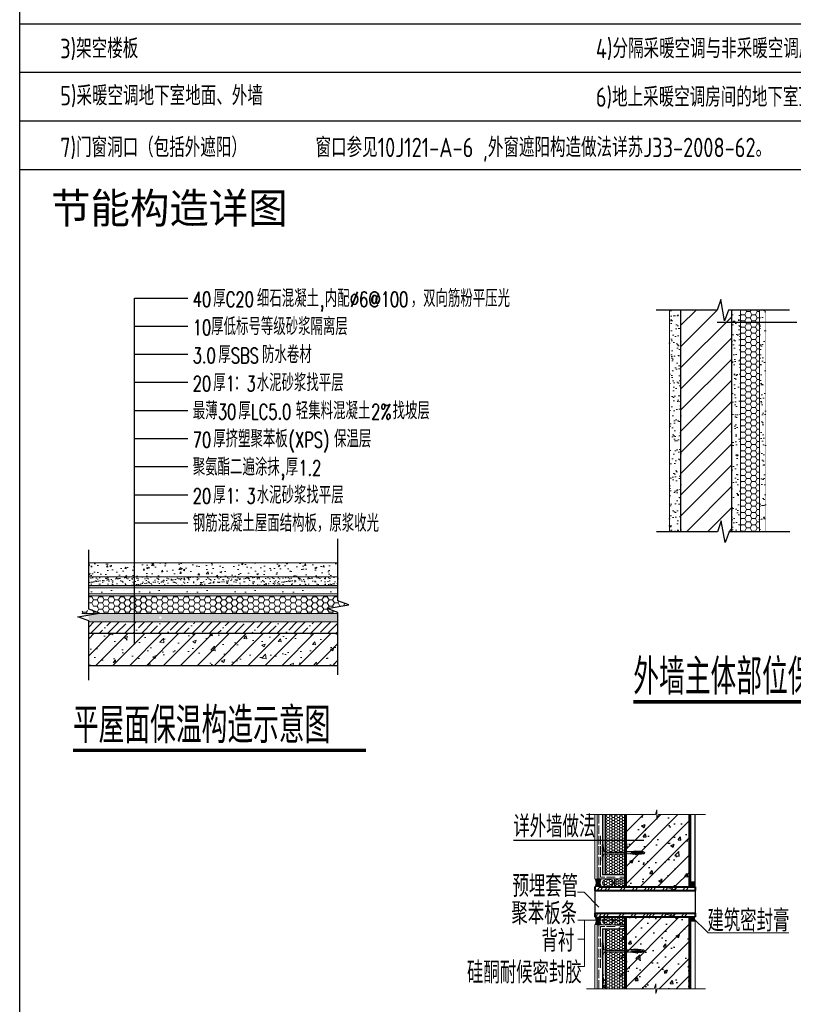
# Model space of a CAD drawing. Header units: inches. Extents: x 224620 to 3435104, y 247406 to 993300.
# Tile 98 of 110: x 304807 to 319951, y 726157 to 745431. Entities that reach past the tile are written whole.
import ezdxf

# ---------------------------------------------------------------- set-up
doc = ezdxf.new("R2010")
doc.units = ezdxf.units.IN
doc.header["$MEASUREMENT"] = 0
doc.linetypes.add('DASH', pattern=[0.35, 0.25, -0.1])
doc.layers.add('9', color=8, linetype='Continuous', plot=False)
for name, color, linetype in [('DIM_SYMB', 3, 'Continuous'), ('GROUND', 15, 'Continuous'), ('PUB_TEXT', 7, 'Continuous'), ('T', 1, 'Continuous'), ('WALL', 2, 'Continuous'), ('中粗线', 30, 'Continuous'), ('小粗线', 60, 'Continuous')]:
    doc.layers.add(name, color=color, linetype=linetype)
doc.layers.add('填充最细', color=8, linetype='Continuous', lineweight=5)
doc.styles.add('_TCH_DIM', font='SIMPLEX', dxfattribs={"bigfont": 'GBCBIG'})
doc.styles.add('HZFS', font='tssdeng.shx', dxfattribs={"width": 0.8, "height": 400, "bigfont": 'hztxt.shx'})
doc.styles.get("Standard").update_dxf_attribs({"font": 'txt', "bigfont": 'gbcbig.shx'})
doc.styles.add('TEXT', font='txt.shx', dxfattribs={"width": 0.75, "bigfont": 'hztxt.shx'})
doc.styles.add('TK-TEXT1', font='txt')
pattern_1 = [(0, (36779.734, 761777.964), (50.511363, 29.162742), [33.674242, -67.348484]), (120, (36779.734, 761777.964), (-50.511357, 29.1627526), [33.674242, -67.348484]), (60, (36779.734, 761777.964), (6e-06, 58.3254946), [-67.348484, 33.674242])]
pattern_2 = [(0, (36779.734, 774505.237), (50.511363, 29.162742), [33.674242, -67.348484]), (120, (36779.734, 774505.237), (-50.511357, 29.1627526), [33.674242, -67.348484]), (60, (36779.734, 774505.237), (6e-06, 58.3254946), [-67.348484, 33.674242])]
pattern_3 = [(45, (-100639.45, 678381.2), (-168.74139, 168.74139), []), (50, (-100639.45, 678381.2), (684.65744, -59.8998), [71.5909, -787.5]), (355, (-100639.45, 678381.2), (-132.4445, 718.0016), [57.2727, -630]), (100.4514, (-100582.4, 678376.2), (552.2135, 658.1014), [60.8429, -669.272]), (46.1842, (-100639.45, 678572.1), (1018.73, -157.9954), [107.3864, -1181.25]), (96.6356, (-100554.6, 678559), (892.178, 929.8398), [91.2644, -1003.9079]), (351.1842, (-100639.5, 678572.1), (892.1773, 929.8405), [85.909, -945]), (21, (-100544, 678524.4), (569.7749, -384.318), [71.5909, -787.5]), (326, (-100544, 678524.4), (232.2555, 692.1887), [57.2727, -630]), (71.4514, (-100496.5, 678492.37), (802.0307, 307.87), [60.8429, -669.272]), (37.5, (-100639.45, 678381.2), (11.60713, 317.76231), [0, -622.36363, 0, -639.54545, 0, -632.38636]), (7.5, (-100639.45, 678381.2), (251.11183, 376.4839), [0, -364.63636, 0, -608.04545, 0, -241.02272]), (327.5, (-100852.32, 678381.2), (509.55777, -21.52965), [0, -238.63636, 0, -744.54545, 0, -987.95453]), (317.5, (-100947.77, 678381.2), (556.6777, 95.55475), [0, -310.22727, 0, -494.45454, 0, -701.5909])]
pattern_4 = [(37.5, (-387565.5, 584978.17), (-6.400125, 195.765295), [0, -154.432, 0, -172.72, 0, -165.1]), (7.5, (-387565.5, 584978.17), (179.80931, 286.73004), [0, -83.312, 0, -139.192, 0, -53.34]), (327.5, (-387690.46, 584978.17), (316.39695, 0.574874), [0, -50.8, 0, -182.88, 0, -238.76]), (317.5, (-387690.46, 584978.17), (305.42258, 89.17173), [0, -25.4, 0, -119.888, 0, -137.16])]
pattern_5 = [(0, (-398462.89, 552477.86), (104.775, 60.49186), [69.85, -139.7]), (120, (-398462.89, 552477.86), (-104.7749875, 60.4918817), [69.85, -139.7]), (60, (-398462.89, 552477.86), (1.25e-05, 120.9837417), [-139.7, 69.85])]
pattern_6 = [(37.5, (-397672.55, 552477.86), (-4.000078, 122.35331), [0, -96.52, 0, -107.95, 0, -103.1875]), (7.5, (-397672.55, 552477.86), (112.38082, 179.206275), [0, -52.07, 0, -86.995, 0, -33.3375]), (327.5, (-397750.66, 552477.86), (197.748093, 0.359296), [0, -31.75, 0, -114.3, 0, -149.225]), (317.5, (-397750.66, 552477.86), (190.889113, 55.73233), [0, -15.875, 0, -74.93, 0, -85.725])]

# ---------------------------------------------------------------- blocks, each defined once
blk = doc.blocks.new('sdfsf')
at = {"linetype": 'DASH', "ltscale": 0.35}
for p, q in [((651196, 62550), (651196, 63068)), ((651196, 63068), (651223, 62890)), ((651196, 62550), (651223, 62728)), ((651287, 62835), (651890, 62835)), ((651287, 62783), (651890, 62783)), ((652091, 62809), (652091, 62852)), ((652091, 62809), (652091, 62766)), ((652096, 62809), (652096, 62852)), ((652096, 62809), (652096, 62766)), ((652128, 62809), (652128, 62854)), ((652128, 62809), (652128, 62764)), ((652132, 62809), (652132, 62854)), ((652132, 62854), (652132, 62854)), ((652132, 62809), (652132, 62765)), ((652132, 62765), (652132, 62764)), ((652164, 62809), (652164, 62861)), ((652164, 62809), (652164, 62758)), ((652169, 62809), (652169, 62861)), ((652169, 62809), (652169, 62758)), ((652200, 62809), (652200, 62864)), ((652200, 62809), (652200, 62755)), ((652205, 62809), (652205, 62864)), ((652205, 62809), (652205, 62755)), ((652237, 62809), (652237, 62867)), ((652237, 62809), (652237, 62752)), ((652241, 62809), (652241, 62867)), ((652241, 62809), (652241, 62752)), ((652382, 62809), (652382, 62850)), ((652382, 62809), (652382, 62768)), ((652386, 62809), (652386, 62850)), ((652386, 62809), (652386, 62768)), ((652422, 62809), (652422, 62846)), ((652422, 62809), (652422, 62772)), ((652427, 62809), (652427, 62846)), ((652427, 62809), (652427, 62772))]:
    blk.add_line(p, q, dxfattribs=at)
at = {"ltscale": 9}
for p, q in [((652273, 62809), (652273, 62863)), ((652273, 62809), (652273, 62755)), ((652278, 62809), (652278, 62863)), ((652278, 62809), (652278, 62755)), ((652309, 62809), (652309, 62860)), ((652309, 62809), (652309, 62759)), ((652314, 62809), (652314, 62860)), ((652314, 62809), (652314, 62759)), ((652345, 62809), (652345, 62856)), ((652345, 62809), (652345, 62763)), ((652350, 62809), (652350, 62856)), ((652350, 62809), (652350, 62763))]:
    blk.add_line(p, q, dxfattribs=at)
at = {"linetype": 'DASH', "ltscale": 0.35, "extrusion": (0, 0, -1)}
for centre, major_axis, start_param, end_param in [((651287, 62900), (45.8, 45.8), 2.356194, 3.778101), ((651287, 62719), (45.8, 45.8), 4.075881, 5.497787), ((652094, 62852), (-1.67, 1.67), 5.666098, 8.471069), ((652094, 62767), (1.67, 1.67), 0.953709, 3.75868), ((652130, 62854), (-1.67, 1.67), 5.666098, 8.471069), ((652130, 62765), (-1.67, 1.67), 2.524506, 5.329476), ((652166, 62860), (-1.67, 1.67), 5.666098, 8.471069), ((652166, 62758), (-1.67, 1.67), 2.524506, 5.329476), ((652203, 62863), (-1.67, 1.67), 5.666098, 8.471069), ((652203, 62755), (-1.67, 1.67), 2.524506, 5.329476), ((652239, 62867), (-1.67, 1.67), 5.666098, 8.471069), ((652239, 62752), (1.67, 1.67), 0.953709, 3.75868), ((652384, 62850), (1.67, 1.67), 4.095302, 6.900272), ((652384, 62769), (-1.67, 1.67), 2.524506, 5.329476), ((652424, 62846), (1.67, 1.67), 4.095302, 6.900272), ((652424, 62773), (-1.67, 1.67), 2.524506, 5.329476)]:
    blk.add_ellipse(centre, major_axis=major_axis, ratio=1, start_param=start_param, end_param=end_param, dxfattribs=at)
at = {"ltscale": 9, "extrusion": (0, 0, -1)}
for centre, major_axis, start_param, end_param in [((652275, 62863), (-1.67, 1.67), 5.666098, 8.471069), ((652275, 62756), (-1.67, 1.67), 2.524506, 5.329476), ((652311, 62859), (-1.67, 1.67), 5.666098, 8.471069), ((652311, 62759), (-1.67, 1.67), 2.524506, 5.329476), ((652348, 62855), (1.67, 1.67), 4.095302, 6.900272), ((652348, 62763), (-1.67, 1.67), 2.524506, 5.329476)]:
    blk.add_ellipse(centre, major_axis=major_axis, ratio=1, start_param=start_param, end_param=end_param, dxfattribs=at)
at = {"linetype": 'DASH', "ltscale": 0.35}
for points in [[(652060, 62844), (651976, 62840), (652060, 62844), (651890, 62835)], [(652060, 62775), (651976, 62779), (652060, 62775), (651890, 62783)]]:
    blk.add_open_spline(points, degree=3, dxfattribs=at)
at = {"ltscale": 9}
for points in [[(652458, 62832), (652418, 62839), (652291, 62875), (652060, 62844)], [(652458, 62786), (652418, 62780), (652291, 62744), (652060, 62775)]]:
    blk.add_open_spline(points, degree=3, dxfattribs=at)
for points in [[(652458, 62832), (652466, 62829), (652478, 62824), (652481, 62812), (652482, 62809)], [(652458, 62786), (652466, 62790), (652478, 62795), (652481, 62806), (652482, 62809)]]:
    blk.add_open_spline(points, degree=3, knots=[0, 0, 0, 0, 24.106027, 32.259696, 32.259696, 32.259696, 32.259696], dxfattribs=at)

msp = doc.modelspace()

# ---------------------------------------------------------------- hatches: boundary and pattern name
at = {"lineweight": 15}
h = msp.add_hatch(dxfattribs=at)
h.set_pattern_fill('AR-SAND', color=256, scale=80, style=0)
h.set_pattern_definition(pattern_4)
h.paths.add_polyline_path([(317526.7, 735408.1), (317752.4, 735408.1), (317752.4, 739744.3), (317526.7, 739744.3)])
h = msp.add_hatch(dxfattribs=at)
h.set_pattern_fill('普通砖', color=256, scale=220.503062, style=0)
h.set_pattern_definition([(45, (-607700.5, 912242.2), (-207.37255, 207.37255), [])])
h.paths.add_polyline_path([(317752.4, 735408.1), (318742.7, 735408.1), (318742.7, 739744.3), (317752.4, 739744.3)])
h = msp.add_hatch(dxfattribs=at)
h.set_pattern_fill('AR-SAND', color=256, scale=80, style=0)
h.set_pattern_definition(pattern_4)
h.paths.add_polyline_path([(318915.5, 739744.3), (318742.7, 739744.3), (318742.7, 738325.5), (318915.5, 738325.5)])
h.paths.add_polyline_path([(318742.7, 735408.1), (318915.5, 735408.1), (318915.5, 738325.5), (318742.7, 738325.5)])
h = msp.add_hatch(dxfattribs=at)
h.set_pattern_fill('HONEY', color=8, scale=44, style=0)
h.set_pattern_definition([(0, (-387565.496, 584978.17), (104.775, 60.49186), [69.85, -139.7]), (120, (-387565.496, 584978.17), (-104.7749875, 60.4918817), [69.85, -139.7]), (60, (-387565.496, 584978.17), (1.25e-05, 120.9837417), [-139.7, 69.85])])
h.paths.add_polyline_path([(318915.4, 735408.1), (319288.2, 735408.1), (319288.2, 739744.3), (318915.4, 739744.3)])
h = msp.add_hatch(dxfattribs=at)
h.set_pattern_fill('AR-SAND', color=256, scale=80, style=0)
h.set_pattern_definition(pattern_4)
h.paths.add_polyline_path([(319406.2, 739744.3), (319288.2, 739744.3), (319288.2, 738325.5), (319406.2, 738325.5)])
h.paths.add_polyline_path([(319288.2, 735408.1), (319406.2, 735408.1), (319406.2, 738325.5), (319288.2, 738325.5)])
h = msp.add_hatch(dxfattribs=at)
h.set_pattern_fill('HONEY', color=8, scale=44, style=0)
h.set_pattern_definition(pattern_5)
h.paths.add_polyline_path([(306158.2, 734153.2), (306158.2, 733984.4), (306368.2, 733909.9), (305948.2, 733835.8), (306023.9, 733808.2), (307559.8, 733808.2), (307559.7, 733934.8, -0.4109715), (307534.8, 733960, -0.410707), (307559.7, 733985.2), (307559.6, 734153.2)])
h = msp.add_hatch(dxfattribs=at)
h.set_pattern_fill('HONEY', color=8, scale=44, style=0)
h.set_pattern_definition(pattern_5)
edge = h.paths.add_edge_path()
edge.add_line((307558.9, 733808.2), (311038.3, 733808.2))
edge.add_line((311038.3, 733808.2), (311038.3, 733827))
edge.add_line((311038.3, 733827), (310828.3, 733903.5))
edge.add_line((310828.3, 733903.5), (311248.3, 733977.5))
edge.add_line((311248.3, 733977.5), (311038.3, 734052))
edge.add_line((311038.3, 734052), (311038.3, 734153.2))
edge.add_line((311038.3, 734153.2), (307558.9, 734153.2))
edge.add_line((307558.9, 734153.2), (307558.9, 733985.2))
edge.add_arc((307560, 733960), 25.2, -92.64168, 92.64168, ccw=False)
edge.add_line((307558.9, 733934.9), (307558.9, 733808.2))
at = {"ltscale": 9}
h = msp.add_hatch(dxfattribs=at)
h.set_pattern_fill('粉刷', color=256, scale=10.60606, style=0)
h.set_pattern_definition([(37.5, (36779.734, 761777.964), (-1.3362227, 40.872019), [0, -32.242424, 0, -36.0606057, 0, -34.4696966]), (7.5, (36779.734, 761777.964), (37.540718, 59.863704), [0, -17.3939392, 0, -29.0606057, 0, -11.1363635]), (327.5, (36753.643, 761777.964), (66.057554, 0.1200405), [0, -10.6060605, 0, -38.1818178, 0, -49.8484843]), (317.5, (36753.643, 761777.964), (63.766321, 18.61736), [0, -5.3030302, 0, -25.0303027, 0, -28.6363633])])
h.paths.add_polyline_path([(316272, 727630), (316219, 727630), (316219, 726749), (316272, 726749)])
h.paths.add_polyline_path([(316272, 729870.7), (316219, 729870.7), (316219, 728695.6), (316272, 728695.6)])
at = {"lineweight": 13}
h = msp.add_hatch(dxfattribs=at)
h.set_pattern_fill('HONEY', color=256, scale=21.212121, style=0)
h.set_pattern_definition(pattern_1)
edge = h.paths.add_edge_path()
edge.add_line((316272, 728695.6), (316648.4, 728695.6))
edge.add_line((316648.4, 728695.6), (316648.4, 729086.8))
edge.add_line((316648.4, 729086.8), (316283.2, 729086.8))
edge.add_ellipse((316283.2, 729041), major_axis=(-32.4, 32.4), ratio=1, start_angle=-45, end_angle=-30.89025)
edge.add_line((316272, 729085.4), (316272, 728695.6))
h.paths.add_polyline_path([(316648.4, 729123.5), (316648.4, 729870.7), (316272, 729870.7), (316272, 729123.5)])
at = {"ltscale": 9}
h = msp.add_hatch(dxfattribs=at)
h.set_pattern_fill('钢筋混凝土', color=256, scale=95.454544, style=0)
h.set_pattern_definition(pattern_3)
h.paths.add_polyline_path([(317924.1, 729213.9), (317924.1, 729870.7), (317311.6, 729870.7), (317281.9, 729775.2), (317281.9, 729870.7), (316665.6, 729870.7), (316665.6, 728454.4), (317924.1, 728454.4), (317924.1, 729202.9, -1.2091704)])
at = {"lineweight": 13, "ltscale": 0.13}
h = msp.add_hatch(color=256, dxfattribs=at)
h.paths.add_polyline_path([(316169.1, 728523.3, 0.1621425), (316199.3, 728454.4), (316066.4, 728454.4, 0.129396), (316090.2, 728523.3)])
h.paths.add_polyline_path([(316090.2, 728523.3, 0.1679007), (316066.4, 728613.7), (316199.3, 728613.7, 0.209053), (316169.1, 728523.3)])
at = {"lineweight": 13}
h = msp.add_hatch(dxfattribs=at)
h.set_pattern_fill('HONEY', color=256, scale=21.212121, style=0)
h.set_pattern_definition([(0, (36779.734, 775250.868), (50.511363, 29.162742), [33.674242, -67.348484]), (120, (36779.734, 775250.868), (-50.511357, 29.1627526), [33.674242, -67.348484]), (60, (36779.734, 775250.868), (6e-06, 58.3254946), [-67.348484, 33.674242])])
edge = h.paths.add_edge_path()
edge.add_ellipse((316323.9, 728534.8), major_axis=(-110.8, 0), ratio=0.6365452, start_angle=-10.76344, end_angle=190.76344)
edge.add_line((316432.7, 728548), (316215.1, 728548))
edge = h.paths.add_edge_path()
edge.add_ellipse((316323.9, 728534.8), major_axis=(-110.8, 0), ratio=0.6365452, start_angle=190.76344, end_angle=349.23656)
edge.add_line((316215.1, 728548), (316432.7, 728548))
h = msp.add_hatch(dxfattribs=at)
h.set_pattern_fill('HONEY', color=256, scale=212.12121, style=0)
h.set_pattern_definition([(0, (-100528.75, 777944.408), (39.7727268, -22.9627944), [26.5151512, -53.0303024]), (240, (-100528.75, 777944.408), (-39.7727267, -22.9627946), [26.5151512, -53.0303024]), (300, (-100528.75, 777944.408), (9e-08, -45.925589), [-53.0303024, 26.5151512])])
h.paths.add_polyline_path([(316455.3, 728454.4), (316455.3, 728613.7), (316638.8, 728613.7), (316638.8, 728454.4)])
for points in [[(318030, 728551.8), (317924.1, 728551.8), (317924.1, 728454.4), (318030, 728454.4)], [(318030, 727773.3), (317924.1, 727773.3), (317924.1, 727870.7), (318030, 727870.7)]]:
    msp.add_hatch(color=256, dxfattribs=at).paths.add_polyline_path(points)
at = {"lineweight": 13, "ltscale": 0.13}
h = msp.add_hatch(color=256, dxfattribs=at)
h.paths.add_polyline_path([(316169.1, 727802.4, -0.1621425), (316199.3, 727871.3), (316066.4, 727871.3, -0.129396), (316090.2, 727802.4)])
h.paths.add_polyline_path([(316090.2, 727802.4, -0.1679007), (316066.4, 727711.9), (316199.3, 727711.9, -0.209053), (316169.1, 727802.4)])
at = {"lineweight": 13}
h = msp.add_hatch(dxfattribs=at)
h.set_pattern_fill('HONEY', color=256, scale=21.212121, style=0)
h.set_pattern_definition(pattern_2)
edge = h.paths.add_edge_path()
edge.add_ellipse((316323.9, 727789.2), major_axis=(-110.8, 0), ratio=0.6365452, start_angle=-10.76344, end_angle=190.76344)
edge.add_line((316432.7, 727802.4), (316215.1, 727802.4))
edge = h.paths.add_edge_path()
edge.add_ellipse((316323.9, 727789.2), major_axis=(-110.8, 0), ratio=0.6365452, start_angle=190.76344, end_angle=349.23656)
edge.add_line((316215.1, 727802.4), (316432.7, 727802.4))
h = msp.add_hatch(dxfattribs=at)
h.set_pattern_fill('HONEY', color=256, scale=21.212121, style=0)
h.set_pattern_definition(pattern_2)
h.paths.add_polyline_path([(316455.3, 727871.3), (316455.3, 727711.9), (316638.8, 727711.9), (316638.8, 727871.3)])
at = {"ltscale": 9}
h = msp.add_hatch(dxfattribs=at)
h.set_pattern_fill('钢筋混凝土', color=256, scale=95.454544, style=0)
h.set_pattern_definition(pattern_3)
h.paths.add_polyline_path([(317924.1, 726462.3), (317924.1, 727871.3), (316545.7, 727871.3), (316545.7, 726462.3), (317227.5, 726462.3), (317257.3, 726557.8), (317257.3, 726366.8), (317287, 726462.3)])
at = {"lineweight": 13}
h = msp.add_hatch(dxfattribs=at)
h.set_pattern_fill('HONEY', color=256, scale=21.212121, style=0)
h.set_pattern_definition(pattern_1)
h.paths.add_polyline_path([(316272, 727200.7), (316665.6, 727200.7), (316665.6, 727630), (316272, 727630)])
edge = h.paths.add_edge_path()
edge.add_ellipse((316283.2, 727118.3), major_axis=(-32.4, 32.4), ratio=1, start_angle=-45, end_angle=-30.89025)
edge.add_line((316272, 727162.7), (316272, 726691.5))
edge.add_line((316272, 726691.5), (316665.6, 726691.5))
edge.add_line((316665.6, 726691.5), (316665.6, 727164.1))
edge.add_line((316665.6, 727164.1), (316283.2, 727164.1))
h.paths.add_polyline_path([(316272, 726691.5), (316272, 726462.3), (316665.6, 726462.3), (316665.6, 726691.5)])
at = {"ltscale": 9}
h = msp.add_hatch(dxfattribs=at)
h.set_pattern_fill('AR-SAND', color=256, scale=38.181818, style=0)
h.set_pattern_definition([(37.5, (-100528.75, 678381.21), (-2.405201, 73.569634), [0, -58.036363, 0, -64.90909, 0, -62.045454]), (7.5, (-100528.75, 678381.21), (67.573292, 107.754667), [0, -31.3090906, 0, -52.30909, 0, -20.045454]), (327.5, (-100575.715, 678381.21), (118.903597, 0.216073), [0, -19.090909, 0, -68.727272, 0, -89.727272]), (317.5, (-100575.71, 678381.21), (114.779378, 33.511248), [0, -9.5454544, 0, -45.054545, 0, -51.545454])])
h.paths.add_polyline_path([(316272, 726749), (316219, 726749), (316219, 726462.3), (316272, 726462.3)])
at = {"layer": '填充最细', "lineweight": 15}
h = msp.add_hatch(dxfattribs=at)
h.set_pattern_fill('混凝土', color=256, scale=50, style=0)
h.set_pattern_definition([(50, (-397672.55, 552477.86), (358.63009, -31.37607), [37.5, -412.5]), (355, (-397672.55, 552477.86), (-69.37567, 376.09607), [30, -330]), (100.4514, (-397642.67, 552475.25), (289.25469, 344.71977), [31.8701, -350.57106]), (46.1842, (-397672.55, 552577.86), (533.62052, -82.7595), [56.25, -618.75]), (96.6356, (-397628.1, 552570.96), (467.33135, 487.05894), [47.80514, -525.8565]), (351.1842, (-397672.55, 552577.86), (467.33097, 487.0593), [45, -495]), (21, (-397622.55, 552552.86), (298.45353, -201.30945), [37.5, -412.5]), (326, (-397622.55, 552552.86), (121.65767, 362.57502), [30, -330]), (71.4514, (-397597.68, 552536.1), (420.11131, 161.26525), [31.8701, -350.57106]), (37.5, (-397672.55, 552477.86), (6.079928, 166.446927), [0, -326, 0, -335, 0, -331.25]), (7.5, (-397672.55, 552477.86), (131.53477, 197.205856), [0, -191, 0, -318.5, 0, -126.25]), (327.5, (-397784.05, 552477.86), (266.911218, -11.277436), [0, -125, 0, -390, 0, -517.5]), (317.5, (-397834.05, 552477.86), (291.593085, 50.05249), [0, -162.5, 0, -259, 0, -367.5])])
h.paths.add_polyline_path([(307559.3, 734797.3), (307559.4, 734667, -0.4213309), (307585.2, 734641.8, -0.4210645), (307559.4, 734616.6), (307559.5, 734521.6), (311038.3, 734521.6), (311038.3, 734797.3)])
h.paths.add_polyline_path([(307559.5, 734521.6), (307559.4, 734616.6, -0.4073957), (307534.8, 734641.8, -0.4071319), (307559.4, 734667), (307559.3, 734797.3), (306158.2, 734797.3), (306158.2, 734521.6)])
h = msp.add_hatch(dxfattribs=at)
h.set_pattern_fill('AR-SAND', color=256, scale=50, style=0)
h.set_pattern_definition(pattern_6)
h.paths.add_polyline_path([(307534.9, 734351.7, -0.3963201), (307559.5, 734375.8), (307559.5, 734442, -0.4083109), (307534.8, 734467.2, -0.408047), (307559.5, 734492.3), (307559.5, 734521.6), (306158.2, 734521.6), (306158.2, 734351.7)])
h.paths.add_polyline_path([(307559.5, 734521.6), (307559.5, 734492.3, -0.4204072), (307585.2, 734467.2, -0.420141), (307559.5, 734442), (307559.5, 734375.8, -0.4073571), (307585.2, 734351.7), (311038.3, 734351.7), (311038.3, 734521.6)])
h = msp.add_hatch(dxfattribs=at)
h.set_pattern_fill('ASPHALT', color=256, scale=936.9756, style=0)
h.set_pattern_definition([(0, (255936.1, 708358.9), (0, 936.976), [0, -936.976]), (0, (255074.3, 708485.3), (0, 936.976), [0, -936.976]), (0, (255069.6, 708019.3), (0, 936.976), [0, -936.976]), (0, (255615.25, 707998.2), (0, 936.976), [0, -936.976]), (0, (255819, 707991.2), (0, 936.976), [0, -936.976]), (0, (255540.3, 708600.1), (0, 936.976), [0, -936.976]), (0, (255884.6, 708623.5), (0, 936.976), [0, -936.976]), (0, (255404.5, 708389.3), (0, 936.976), [0, -936.976]), (0, (255477.1, 708202), (0, 936.976), [0, -936.976]), (0, (255308.5, 708120), (0, 936.976), [0, -936.976]), (0, (255221.8, 708237.1), (0, 936.976), [0, -936.976]), (0, (255790.9, 708223), (0, 936.976), [0, -936.976]), (0, (255488.8, 708478.3), (0, 936.976), [0, -936.976]), (0, (255306.1, 708609.4), (0, 936.976), [0, -936.976]), (0, (255732.3, 708466.6), (0, 936.976), [0, -936.976]), (0, (255142.2, 708370.6), (0, 936.976), [0, -936.976]), (0, (255507.5, 708127), (0, 936.976), [0, -936.976]), (0, (255739.4, 707773.4), (0, 936.976), [0, -936.976]), (0, (255153.9, 707785.1), (0, 936.976), [0, -936.976]), (0, (255397.5, 707876.5), (0, 936.976), [0, -936.976]), (0, (255203.1, 707892.9), (0, 936.976), [0, -936.976]), (0, (255028.7, 708655.9), (0, 936.976), [936.976, 0]), (0, (255028.7, 708538.8), (0, 936.976), [936.976, 0]), (0, (255028.7, 708421.7), (0, 936.976), [936.976, 0]), (0, (255028.7, 708304.5), (0, 936.976), [936.976, 0]), (0, (255028.7, 708187.4), (0, 936.976), [936.976, 0]), (0, (255028.7, 708070.3), (0, 936.976), [936.976, 0]), (0, (255028.7, 707953.2), (0, 936.976), [936.976, 0]), (0, (255028.7, 707836.1), (0, 936.976), [936.976, 0])])
h.paths.add_polyline_path([(311038.3, 734153.2), (311038.3, 734384.9), (306158.2, 734384.9), (306158.2, 734153.2)])
h = msp.add_hatch(dxfattribs=at)
h.set_pattern_fill('AR-SAND', color=256, scale=50, style=0)
h.set_pattern_definition(pattern_6)
h.paths.add_polyline_path([(306023.9, 733808.2), (306158.2, 733759.4), (306158.2, 733641.5), (307559.9, 733641.5), (307559.8, 733701.2, -0.4121986), (307534.8, 733726.4, -0.411934), (307559.8, 733751.6), (307559.8, 733808.2)])
h.paths.add_polyline_path([(307559.8, 733808.2), (307559.8, 733751.6, -0.4164968), (307585.2, 733726.4, -0.4162314), (307559.8, 733701.2), (307559.9, 733641.5), (311038.3, 733641.5), (311038.3, 733808.2)])
h = msp.add_hatch(dxfattribs=at)
h.set_pattern_fill('ANSI35', color=256, scale=936.9756, style=0)
h.set_pattern_definition([(45, (255497.21, 707892.35), (-165.63545, 165.63545), []), (45, (255662.85, 707892.35), (-165.63545, 165.63545), [292.8049, -58.561, 0, -58.561])])
h.paths.add_polyline_path([(306158.2, 733641.5), (306158.2, 733420.2), (311038.3, 733420.2), (311038.3, 733641.5)])
h = msp.add_hatch(dxfattribs=at)
h.set_pattern_fill('钢筋混凝土', color=256, scale=93.69756, style=0)
h.set_pattern_definition([(45, (485978.32, 617306.02), (-165.63545, 165.63545), []), (50, (485978.3, 617306), (672.0553, -58.7972), [70.2732, -773.0049]), (355, (485978.3, 617306), (-130.0066, 704.7857), [56.2185, -618.404]), (100.4514, (486034.3, 617301.1), (542.0492, 645.988), [59.723, -656.953]), (46.1842, (485978.3, 617493.4), (999.9788, -155.0873), [105.4098, -1159.5073]), (96.6356, (486061.7, 617480.5), (875.756, 912.7247), [89.5845, -985.4294]), (351.1842, (485978.3, 617493.4), (875.7554, 912.7254), [84.328, -927.606]), (21, (486072, 617446.57), (559.2873, -377.2441), [70.2732, -773.0049]), (326, (486072, 617446.6), (227.9805, 679.448), [56.2185, -618.404]), (71.4514, (486118.6, 617415.1), (787.2681, 302.2032), [59.723, -656.953]), (37.5, (485978.32, 617306.02), (11.3935, 311.91342), [0, -610.9081, 0, -627.77365, 0, -620.74634]), (7.5, (485978.32, 617306.02), (246.48974, 369.55415), [0, -357.9247, 0, -596.85346, 0, -236.58634]), (327.5, (485769.38, 617306.02), (500.1786, -21.13336), [0, -234.2439, 0, -730.841, 0, -969.76975]), (317.5, (485675.7, 617306.02), (546.4312, 93.7959), [0, -304.5171, 0, -485.3534, 0, -688.6771])])
h.paths.add_polyline_path([(306158.2, 733420.2), (306158.2, 733212.2), (306158.2, 732782.9), (311038.3, 732782.9), (311038.3, 733420.2)])

# ---------------------------------------------------------------- linework, layer by layer
at = {"lineweight": 15}
for p, q in [((317526.7, 739744.3), (317526.7, 735408.1)), ((318742.7, 735408.1), (318742.7, 739744.3)), ((318915.5, 739744.3), (318915.5, 735408.1)), ((319115.5, 739744.3), (319514, 739744.3)), ((319288.2, 735408.1), (319288.2, 739744.3)), ((306158.2, 734797.3), (311038.3, 734797.3)), ((306158.2, 734521.6), (311038.3, 734521.6)), ((311038.3, 734153.2), (311038.3, 734384.9)), ((306158.2, 734153.2), (311038.3, 734153.2)), ((306158.2, 733641.5), (311038.3, 733641.5))]:
    msp.add_line(p, q, dxfattribs=at)
at = {"lineweight": 13}
for p, q in [((316066.4, 728613.7), (316066.4, 729870.7)), ((316113.1, 728613.7), (316113.1, 729870.7)), ((316661.7, 728613.7), (316108.8, 728613.7)), ((316160.8, 728453.9), (316113.5, 728387.1)), ((316223.5, 728453.9), (316175.3, 728387.1)), ((316306.7, 728453.8), (316259.4, 728387.1)), ((316369.3, 728453.8), (316321.2, 728387)), ((316606.5, 728453.6), (316559.2, 728386.8)), ((316669.1, 728453.6), (316621, 728386.8)), ((316844.3, 728453.8), (316797, 728387)), ((316907, 728453.8), (316858.8, 728386.9)), ((317081.9, 728453.6), (317034.6, 728386.9)), ((317144.5, 728453.6), (317096.3, 728386.7)), ((317199.6, 728453.6), (317152.3, 728386.8)), ((317262.2, 728453.6), (317214.1, 728386.8)), ((317437.3, 728453.6), (317390, 728386.8)), ((317423.8, 728453.5), (317689.4, 728386.6)), ((317500, 728453.6), (317451.8, 728386.8)), ((317598.9, 728453.5), (317551.5, 728386.7)), ((317661.5, 728453.5), (317613.4, 728386.7)), ((317674.9, 728453.5), (317627.6, 728386.7)), ((317836.6, 728453.5), (317789.2, 728386.6)), ((317899.2, 728453.5), (317851.1, 728386.7)), ((317924.1, 728551.8), (318030, 728551.8)), ((315728.9, 728349.3), (315856, 728349.3)), ((316143.7, 728061.7), (315856, 728349.3)), ((316661.5, 727802.4), (315732.6, 727802.4)), ((315860.9, 727802.4), (315860.9, 726897.7)), ((316133.4, 727938.1), (316086, 727871.3)), ((316196, 727938.1), (316147.9, 727871.2)), ((316279.3, 727937.9), (316232, 727871.3)), ((316341.9, 727937.9), (316293.7, 727871.1)), ((316419.9, 727801.6), (316444.9, 727801.6)), ((316579.1, 727937.7), (316531.8, 727871.1)), ((316641.7, 727937.7), (316593.6, 727870.9)), ((316816.9, 727937.9), (316769.7, 727871.3)), ((316879.5, 727937.9), (316831.4, 727871.1)), ((317054.4, 727937.7), (317007.3, 727871.3)), ((317117.1, 727937.7), (317068.9, 727870.9)), ((317172.2, 727937.7), (317125.1, 727871.3)), ((317234.8, 727937.7), (317186.7, 727870.9)), ((317409.9, 727937.8), (317362.8, 727871.3)), ((317396.4, 727937.6), (317662, 727870.8)), ((317472.5, 727937.8), (317424.4, 727870.9)), ((317571.5, 727937.7), (317524.4, 727871.3)), ((317634.1, 727937.7), (317585.9, 727870.8)), ((317647.5, 727937.6), (317599.5, 727869.8)), ((317809.2, 727937.7), (317762.1, 727871.3)), ((317871.8, 727937.7), (317823.6, 727870.8)), ((318281.3, 727554.5), (317964.6, 727871.3)), ((318030, 727805.8), (318030, 726462.3)), ((316066.4, 727711.9), (316066.4, 726462.3)), ((316661.7, 727711.9), (316108.8, 727711.9)), ((316113.1, 727711.9), (316113.1, 726462.3)), ((316614.1, 727641.1), (316649.5, 727641.1)), ((315733.9, 727429.5), (315860.9, 727429.5)), ((318281.3, 727554.5), (319865.4, 727554.5)), ((315733.9, 726897.7), (315860.9, 726897.7))]:
    msp.add_line(p, q, dxfattribs=at)
at = {"lineweight": 13, "ltscale": 0.13}
for p, q in [((316146.9, 729696.1), (316146.9, 729870.7)), ((316146.9, 729659), (316146.9, 729491.7)), ((316146.9, 729454.7), (316146.9, 729287.4)), ((316176.5, 729287.7), (316176.5, 729455)), ((316146.9, 729250.4), (316146.9, 729083.1)), ((316176.5, 729083.4), (316176.5, 729250.7)), ((316146.9, 729046), (316146.9, 728878.8)), ((316176.5, 728879), (316176.5, 729046.3)), ((316146.9, 728841.7), (316146.9, 728613.7)), ((316176.5, 728647), (316176.5, 728842)), ((316260.2, 728647), (316176.5, 728647)), ((316464.5, 728647), (316297.2, 728647)), ((316644.9, 728647), (316554.6, 728647)), ((316146.9, 727483.9), (316146.9, 727711.9)), ((316176.5, 727678.7), (316176.5, 727483.6)), ((316260.2, 727678.7), (316176.5, 727678.7)), ((316464.5, 727678.7), (316297.2, 727678.7)), ((316644.9, 727678.7), (316554.6, 727678.7)), ((316146.9, 727279.6), (316146.9, 727446.9)), ((316176.5, 727446.6), (316176.5, 727279.3)), ((316146.9, 727075.3), (316146.9, 727242.5)), ((316176.5, 727242.2), (316176.5, 727075)), ((316146.9, 726870.9), (316146.9, 727038.2)), ((316176.5, 727037.9), (316176.5, 726870.6)), ((316146.9, 726666.6), (316146.9, 726833.9)), ((316146.9, 726629.5), (316146.9, 726462.3))]:
    msp.add_line(p, q, dxfattribs=at)
at = {"ltscale": 9}
for p, q in [((316272, 728695.6), (316272, 729870.7)), ((318027.2, 728454.4), (318027.2, 729870.7)), ((314471.6, 729369), (317025.7, 729369)), ((316648.4, 728915.2), (316665.6, 728915.2)), ((316455.3, 728454.4), (316455.3, 728613.7)), ((316648.4, 728695.6), (316665.6, 728695.6)), ((316661.7, 728613.7), (316661.7, 728454.4)), ((316065.9, 728387.1), (316065.9, 727938.5)), ((318027.5, 728387.1), (318028.6, 727938.5)), ((316455.3, 727871.3), (316455.3, 727711.9)), ((316661.7, 727711.9), (316661.7, 727871.3)), ((316666.3, 727711.9), (316666.3, 727871.3)), ((316272, 727630), (316272, 726462.3)), ((316455.3, 727711.9), (316666.3, 727711.9))]:
    msp.add_line(p, q, dxfattribs=at)
at = {"lineweight": 15}
for points, const_width in [([(319406.2, 735408.1), (319406.2, 739744.3)], 10), ([(311038.3, 734351.7), (306158.2, 734351.7)], 20)]:
    msp.add_lwpolyline(points, dxfattribs=dict(at, const_width=const_width))
for points in [[(311038.3, 733808.2), (306023.9, 733808.2)], [(311038.3, 733641.5), (306158.2, 733641.5)]]:
    msp.add_lwpolyline(points, dxfattribs=at)
at = {"lineweight": 13}
for points in [[(318231.1, 729870.7), (317311.6, 729870.7), (317281.9, 729775.2), (317281.9, 729966.2), (317252.1, 729870.7), (315902.2, 729870.7)], [(318231.1, 726462.3), (317287, 726462.3), (317257.3, 726366.8), (317257.3, 726557.8), (317227.5, 726462.3), (315902.2, 726462.3)]]:
    msp.add_lwpolyline(points, dxfattribs=at)
for points, const_width in [([(316219, 728695.6), (316219, 729870.7)], 28.3), ([(316648.4, 728695.6), (316648.4, 729870.7)], 28.3), ([(316665.6, 729870.7), (316665.6, 728454.4)], 56.6), ([(317924.1, 729870.7), (317924.1, 728454.4)], 56.6), ([(316205.8, 728695.6), (316665.6, 728695.6)], 28.3), ([(316665.6, 727871.1), (316665.6, 726462.3)], 56.6), ([(317924.1, 727870.8), (317924.1, 726462.3)], 56.6), ([(316205.8, 727630), (316665.6, 727630)], 28.3), ([(316219, 727630), (316219, 726462.3)], 28.3)]:
    msp.add_lwpolyline(points, dxfattribs=dict(at, const_width=const_width))
at = {"lineweight": 13, "const_width": 11.2}
msp.add_lwpolyline([(317928.6, 729208.5, -1), (317917.4, 729208.3, -1)], format="xyb", close=True, dxfattribs=at)
at = {"lineweight": 13}
for centre, radius, start, end in [((315947.4, 728534), 143.2, 326.19659, 33.81253), ((316287.7, 728534), 119, 137.96454, 222.03546), ((315947.4, 727791.6), 143.2, 326.18747, 33.80341), ((316287.7, 727791.6), 119, 137.96454, 222.03546)]:
    msp.add_arc(centre, radius, start, end, dxfattribs=at)
at = {"lineweight": 13, "extrusion": (0, 0, -1)}
for centre in [(316323.9, 728534.8), (316323.9, 727789.2)]:
    msp.add_ellipse(centre, major_axis=(-110.8, 0), ratio=0.6365452, dxfattribs=at)
at = {"layer": '9'}
for p, q in [((304807.7, 712107.7), (304807.7, 764344.8)), ((326181.3, 745344.8), (304807.5, 745344.8)), ((326181.3, 744394.8), (304807.5, 744394.8)), ((326181.3, 743444.8), (304807.5, 743444.8)), ((326181.3, 742494.8), (304807.5, 742494.8))]:
    msp.add_line(p, q, dxfattribs=at)
at = {"layer": 'DIM_SYMB', "color": 0}
for p, q in [((307051.9, 735582.4), (307051.9, 739982.4)), ((307051.9, 739982.4), (308095.7, 739982.4)), ((307051.9, 739432.4), (308095.7, 739432.4)), ((318461.2, 739508.5), (320018.2, 739508.5)), ((307051.9, 738882.4), (308095.7, 738882.4)), ((307051.9, 738332.4), (308095.7, 738332.4)), ((307051.9, 737782.4), (308095.7, 737782.4)), ((307051.9, 737232.4), (308095.7, 737232.4)), ((307051.9, 736682.4), (308095.7, 736682.4)), ((307051.9, 736132.4), (308095.7, 736132.4)), ((307051.9, 733197.6), (307051.9, 735582.4)), ((307051.9, 735582.4), (308095.7, 735582.4))]:
    msp.add_line(p, q, dxfattribs=at)
at = {"layer": 'DIM_SYMB'}
for points in [[(319874.5, 739744.3), (318682.7, 739744.3), (318606.3, 739534.3), (318532.2, 739954.3), (318457.7, 739744.3), (317266, 739744.3)], [(319884.1, 735408.1), (318692.3, 735408.1), (318615.9, 735198.1), (318541.8, 735618.1), (318467.3, 735408.1), (317275.5, 735408.1)], [(311038.3, 732609.3), (311038.3, 733827), (310828.3, 733903.5), (311248.3, 733977.5), (311038.3, 734052), (311038.3, 735269.7)], [(306158.2, 732500.1), (306158.2, 733664.4), (305948.2, 733740.9), (306368.2, 733814.9), (306158.2, 733889.4), (306158.2, 735053.8)]]:
    msp.add_lwpolyline(points, dxfattribs=at)
at = {"layer": 'DIM_SYMB', "color": 0, "lineweight": 15, "const_width": 70}
for points in [[(316818.7, 732077.6), (324308.7, 732077.6)], [(305848, 731128.6), (311588, 731128.6)]]:
    msp.add_lwpolyline(points, dxfattribs=at)
at = {"layer": 'WALL', "color": 2}
for p, q in [((317752.4, 735408.1), (317752.4, 739744.3)), ((318742.7, 739744.3), (318742.7, 735408.1)), ((306158.2, 733420.2), (311038.3, 733420.2)), ((311038.3, 732782.9), (306158.2, 732782.9))]:
    msp.add_line(p, q, dxfattribs=at)
at = {"layer": '中粗线', "lineweight": 40}
for p, q in [((316065.9, 728454.4), (316065.9, 728387.1)), ((316065.9, 728387.1), (318028.3, 728387.1)), ((316150.7, 728454.4), (318027.2, 728454.4)), ((318027.2, 728454.4), (318027.5, 728387.1)), ((316065.9, 727938.5), (318028.6, 727938.5)), ((316065.9, 727938.5), (316065.9, 727871.3)), ((316150.7, 727871.3), (318028.4, 727871.3)), ((318028.6, 727938.5), (318028.6, 727871.3))]:
    msp.add_line(p, q, dxfattribs=at)

# ---------------------------------------------------------------- block references
at = {"layer": '小粗线', "ltscale": 9, "xscale": 0.6363636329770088, "yscale": 0.6363636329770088, "zscale": 0.6363636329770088}
for p in [(-98178.6, 689152.3), (-98178.6, 687229.6)]:
    msp.add_blockref('sdfsf', p, dxfattribs=at)

# ---------------------------------------------------------------- texts
at = {"layer": 'GROUND', "style": 'TK-TEXT1'}
msp.add_text('节能构造详图', height=593.94, dxfattribs=at).set_placement((305421.1, 741445))
at = {"layer": 'PUB_TEXT', "style": 'HZFS', "width": 0.8}
for s, p in [('3)架空楼板 ', (305600, 744676)), ('4)分隔采暖空调与非采暖空调房间的隔墙、楼板', (316085.3, 744676)), ('5)采暖空调地下室地面、外墙', (305600.3, 743753.7)), ('6)地上采暖空调房间的地下室顶板', (316085.3, 743726)), ('7)门窗洞口（包括外遮阳）', (305599.7, 742740))]:
    msp.add_text(s, height=380, dxfattribs=at).set_placement(p)
at = {"layer": 'PUB_TEXT', "color": 1, "style": 'HZFS', "width": 0.8}
msp.add_text('窗口参见10J121-A-6 ,外窗遮阳构造做法详苏J33-2008-62。', height=380, dxfattribs=at).set_placement((310599.1, 742740))
at = {"layer": 'PUB_TEXT', "color": 0, "style": '_TCH_DIM'}
for s, height, p in [('厚', 337.6, (308595.7, 739807.4)), ('细石混凝土', 337.59, (309451.5, 739807.4)), ('内配', 337.59, (310780.2, 739807.4)), ('，双向筋粉平压光', 337.59, (312461.7, 739807.4)), ('厚低标号等级砂浆隔离层', 337.589, (308555.7, 739257.4)), ('厚', 337.6, (308695.7, 738707.4)), ('防水卷材', 337.59, (309551.5, 738707.4)), ('厚', 337.6, (308595.7, 738157.4)), ('：', 337.6, (309001.5, 738157.4)), ('水泥砂浆找平层', 337.59, (309447.2, 738157.4)), ('最薄', 337.59, (308195.7, 737607.4)), ('厚', 337.6, (309087.2, 737607.4)), ('轻集料混凝土', 337.59, (310212.9, 737607.4)), ('找坡层', 337.59, (312107.4, 737607.4)), ('厚挤塑聚苯板', 337.59, (308595.7, 737057.4)), ('保温层', 337.59, (310960.2, 737057.4)), ('聚氨酯二遍涂抹', 337.59, (308195.7, 736507.4)), ('厚', 337.6, (310015.9, 736507.4)), ('厚', 337.6, (308595.7, 735957.4)), ('：', 337.6, (309001.5, 735957.4)), ('水泥砂浆找平层', 337.59, (309447.2, 735957.4)), ('钢筋混凝土屋面结构板，原浆收光', 337.589, (308195.7, 735407.4))]:
    msp.add_text(s, height=height, dxfattribs=at).set_placement(p)
at = {"layer": 'PUB_TEXT', "color": 0, "style": '_TCH_DIM', "width": 0.705882}
for s, p in [('40', (308195.7, 739807.4)), ('C20', (308841.5, 739807.4)), ('%%c6@100', (311271.7, 739807.4)), (',', (310680.2, 739807.4)), ('10', (308195.7, 739257.4)), ('3.0', (308195.7, 738707.4)), ('SBS', (308941.5, 738707.4)), ('20', (308195.7, 738157.4)), ('1', (308841.5, 738157.4)), ('3', (309247.2, 738157.4)), ('30', (308687.2, 737607.4)), ('LC5.0', (309332.9, 737607.4)), ('2%', (311687.4, 737607.4)), ('70', (308195.7, 737057.4)), ('(XPS)', (310070.2, 737057.4)), ('1.2', (310261.7, 736507.4)), (',', (309915.9, 736507.4)), ('20', (308195.7, 735957.4)), ('1', (308841.5, 735957.4)), ('3', (309247.2, 735957.4))]:
    msp.add_text(s, height=297.5, dxfattribs=at).set_placement(p)
at = {"layer": 'PUB_TEXT', "color": 0}
for s, p in [('外墙主体部位保温构造示意图', (316818.7, 732217.6)), ('平屋面保温构造示意图', (305848, 731268.6))]:
    msp.add_text(s, height=700, dxfattribs=at).set_placement(p)
at = {"layer": 'T', "style": 'TEXT', "width": 0.75}
for s, p in [('详外墙做法', (314469.9, 729423.3)), ('预埋套管', (314453.9, 728257)), ('聚苯板条', (314432.7, 727721.4)), ('背衬', (315022.1, 727188.8)), ('硅酮耐候密封胶', (313563.2, 726565))]:
    msp.add_text(s, height=427.78, dxfattribs=at).set_placement(p)
at = {"layer": 'T', "insert": (319072.6, 727794.5), "char_height": 427.78, "attachment_point": 5, "style": 'TEXT'}
msp.add_mtext('建筑密封膏', dxfattribs=at)

doc.saveas('drawing.dxf')
